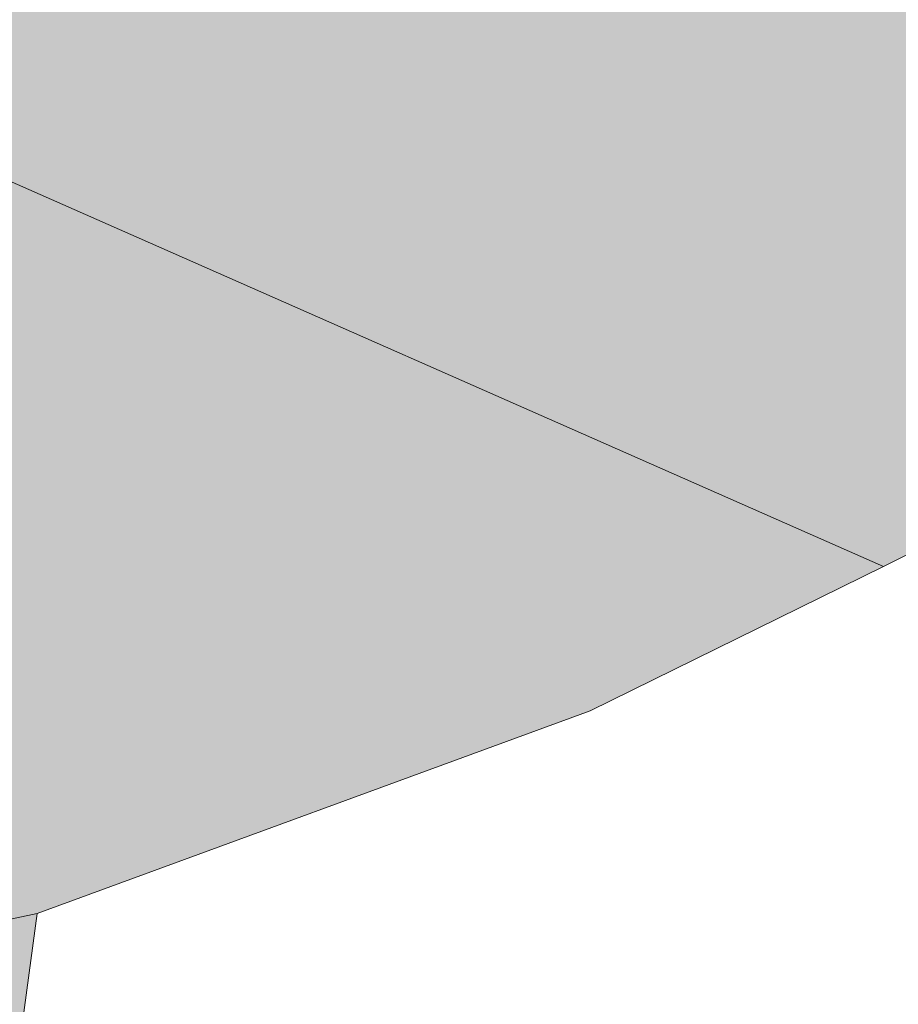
# Model space of a CAD drawing. Header units: metres. Extents: x -228 to 168, y -124 to 293.
# Tile 115 of 256: x 41 to 66, y -16 to 13. Entities that reach past the tile are written whole.
import ezdxf

# ---------------------------------------------------------------- set-up
doc = ezdxf.new("R2010")
doc.units = ezdxf.units.M
doc.header["$MEASUREMENT"] = 0
doc.layers.add('Parzellen.3 _ UMGEBUNG', color=7, linetype='Continuous')
doc.layers.add('Straße.3 _ UMGEBUNG', color=7, linetype='Continuous')

msp = doc.modelspace()

# ---------------------------------------------------------------- hatches: boundary and pattern name
at = {"layer": 'Parzellen.3 _ UMGEBUNG', "linetype": 'Continuous', "lineweight": 18, "true_color": 0xfafafa}
for points in [[(26.734, 13.743), (30.01, 10.764), (32.771, 13.998), (34.709, 12.374), (38.399, 9.004), (66.031, -3.176), (81.259, 4.492), (92.887, 11.728), (40.292, 34.516), (37.196, 30.916), (19.617, 46.778), (5.675, 31.518), (25.6, 12.552)], [(34.709, 12.374), (21.494, -1.518), (35.113, -14.583), (41.516, -13.22), (57.535, -7.352), (66.031, -3.176), (38.399, 9.004)]]:
    msp.add_hatch(color=7, dxfattribs=at).paths.add_polyline_path(points)
at = {"layer": 'Straße.3 _ UMGEBUNG', "linetype": 'Continuous', "lineweight": 18, "true_color": 0xdfdfdf}
msp.add_hatch(color=254, dxfattribs=at).paths.add_polyline_path([(-18.958, 2.816), (-0.748, -14.763), (2.559, -17.963, 0.139089), (8.984, -21.382), (18.967, -23.306), (39.602, -27.334), (41.516, -13.22), (35.113, -14.583), (31.597, -15.286), (27.023, -19.824), (10.529, -16.636, -0.146338), (6.037, -14.309), (-1.8, -6.849), (-15.075, 5.904, -0.189056), (-16.494, 8.594, -0.163117), (-15.814, 11.939), (-25.024, 2.926, -0.387598)])

# ---------------------------------------------------------------- linework, layer by layer
at = {"layer": 'Parzellen.3 _ UMGEBUNG', "color": 253, "linetype": 'Continuous', "lineweight": 18, "true_color": 0x9f9f9f, "flags": 128}
for points in [[(26.734, 13.743), (25.6, 12.552), (5.675, 31.518), (19.617, 46.778), (37.196, 30.916), (40.292, 34.516), (92.887, 11.728), (81.259, 4.492), (66.031, -3.176), (38.399, 9.004), (34.709, 12.374), (32.771, 13.998), (30.01, 10.764)], [(34.709, 12.374), (38.399, 9.004), (66.031, -3.176), (57.535, -7.352), (41.516, -13.22), (35.113, -14.583), (21.494, -1.518)]]:
    msp.add_lwpolyline(points, close=True, dxfattribs=at)
at = {"layer": 'Straße.3 _ UMGEBUNG', "color": 254, "linetype": 'Continuous', "lineweight": 18, "true_color": 0xdfdfdf, "flags": 128}
msp.add_lwpolyline([(-18.958, 2.816, 0.387598), (-25.024, 2.926), (-15.814, 11.939, 0.163117), (-16.494, 8.594, 0.189056), (-15.075, 5.904), (-1.8, -6.849), (6.037, -14.309, 0.146338), (10.529, -16.636), (27.023, -19.824), (31.597, -15.286), (35.113, -14.583), (41.516, -13.22), (39.602, -27.334), (18.967, -23.306), (8.984, -21.382, -0.139089), (2.559, -17.963), (-0.748, -14.763)], format="xyb", close=True, dxfattribs=at)

doc.saveas('drawing.dxf')
